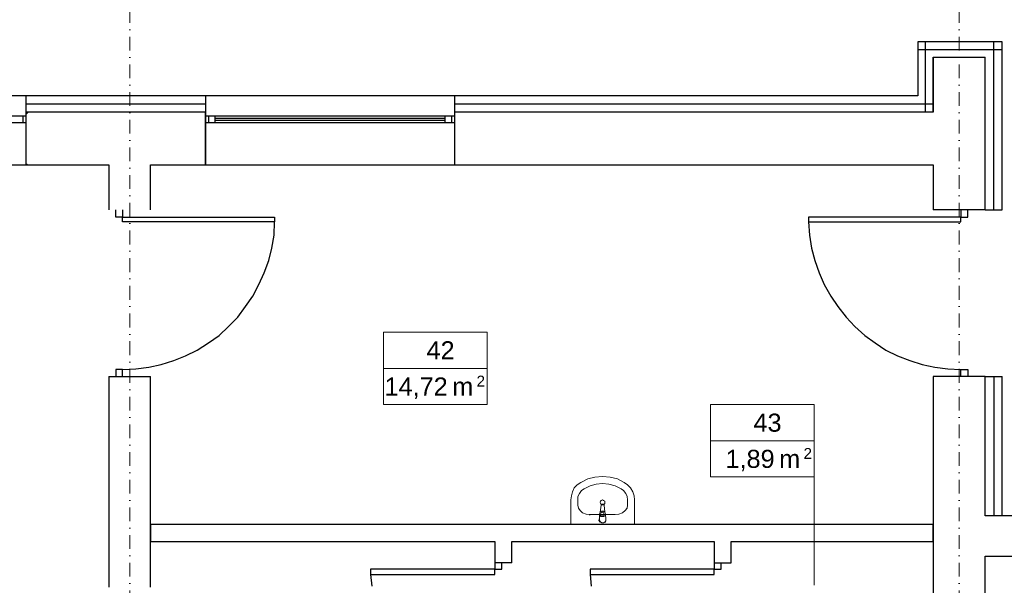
# Model space of a CAD drawing. Header units: millimetres. Extents: x -25785 to 64215, y 1802 to 45092.
# Tile 51 of 53: x 44510 to 51630, y 32489 to 36576. Entities that reach past the tile are written whole.
import ezdxf
from ezdxf.enums import TextEntityAlignment as Align

# ---------------------------------------------------------------- set-up
doc = ezdxf.new("R2010")
doc.units = ezdxf.units.MM
doc.header["$MEASUREMENT"] = 0
doc.linetypes.add('DASHDOTX2', pattern=[2, 1, -0.5, 0, -0.5])
for name, color, linetype, lineweight in [('2D - Rysunki i Obrazki_Nr_pióra__4', 84, 'Continuous', 13), ('GA Opis pomieszczeń', 7, 'Continuous', 15), ('Osie', 6, 'DASHDOTX2', 15)]:
    doc.layers.add(name, color=color, linetype=linetype, lineweight=lineweight)
for name, color, linetype in [('Cienka', 8, 'Continuous'), ('Stolarka', 4, 'Continuous'), ('Ściany', 2, 'Continuous')]:
    doc.layers.add(name, color=color, linetype=linetype)
doc.styles.add('ARIAL', font='arial.ttf')
doc.linetypes.add('BATTING', pattern='A,0.0001,-0.1,[134,ltypeshp.shx,S=0.1,R=0,X=-0.1,Y=0],-0.2,[134,ltypeshp.shx,S=0.1,R=180,X=0.1,Y=0],-0.1', length=0.4001)

# ---------------------------------------------------------------- blocks, each defined once
blk = doc.blocks.new('opis_pom')
for p, q in [((-57.55, 20), (-0.17, 20)), ((-57.55, -20), (-57.55, 20)), ((-57.55, -20), (-0.17, -20))]:
    blk.add_line(p, q)
at = {"ltscale": 10}
for p, q in [((-0.17, -20), (-0.17, 20)), ((-57.55, 0), (-0.17, 0))]:
    blk.add_line(p, q, dxfattribs=at)
at = {"ltscale": 20, "style": 'ARIAL'}
for s, height, p in [('2', 6, (-1.36, -4)), ('m', 10, (-7.86, -5))]:
    blk.add_text(s, height=height, dxfattribs=at).set_placement(p, align=Align.TOP_RIGHT)
at = {"ltscale": 10, "width": 0.7}
blk.add_attdef('NUMER_POM', text='', height=10, dxfattribs=at).set_placement((-80.09, 2), align=Align.BOTTOM_RIGHT)
blk.add_attdef('POWIERZCHNIA', text='', height=10, dxfattribs=at).set_placement((-103.39, -5), align=Align.TOP_LEFT)

msp = doc.modelspace()

# ---------------------------------------------------------------- linework, layer by layer
at = {"layer": '2D - Rysunki i Obrazki_Nr_pióra__4', "linetype": 'Continuous', "flags": 128}
for points in [[(48618.20348, 33257.86524), (48567.13081, 33232.45501)], [(48668.64562, 33270.53883), (48618.20348, 33257.86524)], [(48724.13198, 33274.76336), (48668.64562, 33270.53883)], [(48778.98781, 33270.53883), (48724.13198, 33274.76336)], [(48833.84364, 33257.86524), (48778.98781, 33270.53883)], [(48880.50262, 33232.45501), (48833.84364, 33257.86524)], [(48520.47183, 33194.3712), (48507.86129, 33164.73644)], [(48541.90974, 33215.5569), (48520.47183, 33194.3712)], [(48567.13081, 33232.45501), (48541.90974, 33215.5569)], [(48592.35188, 33185.85908), (48571.5445, 33173.1855)], [(48635.2277, 33207.04478), (48592.35188, 33185.85908)], [(48677.473, 33219.71837), (48635.2277, 33207.04478)], [(48724.13198, 33224.00596), (48677.473, 33219.71837)], [(48770.16043, 33219.71837), (48724.13198, 33224.00596)], [(48816.81942, 33207.04478), (48770.16043, 33219.71837)], [(48859.06471, 33185.85908), (48816.81942, 33207.04478)], [(48876.08893, 33173.1855), (48859.06471, 33185.85908)], [(48905.72369, 33215.5569), (48880.50262, 33232.45501)], [(48927.1616, 33194.3712), (48905.72369, 33215.5569)], [(48944.18582, 33164.73644), (48927.1616, 33194.3712)], [(48499.66445, 33135.10168), (48495.25076, 33105.46692)], [(48507.86129, 33164.73644), (48499.66445, 33135.10168)], [(48558.93396, 33151.9998), (48546.32343, 33130.87715)], [(48546.32343, 33130.87715), (48546.32343, 33105.46692)], [(48571.5445, 33173.1855), (48558.93396, 33151.9998)], [(48893.11316, 33151.9998), (48876.08893, 33173.1855)], [(48901.94053, 33130.87715), (48893.11316, 33151.9998)], [(48905.72369, 33105.46692), (48901.94053, 33130.87715)], [(48952.38267, 33135.10168), (48944.18582, 33164.73644)], [(48956.79636, 33105.46692), (48952.38267, 33135.10168)], [(48495.25076, 32927.65837), (48495.25076, 33105.46692)], [(48546.32343, 33067.3831), (48546.32343, 33105.46692)], [(48546.32343, 33067.3831), (48550.10659, 33046.1974)], [(48550.10659, 33046.1974), (48562.71712, 33029.23623)], [(48710.89092, 33096.95481), (48707.10776, 33088.50575)], [(48707.10776, 33088.50575), (48710.89092, 33080.05669)], [(48707.10776, 33016.56265), (48715.3046, 33067.3831)], [(48715.3046, 33101.24239), (48710.89092, 33096.95481)], [(48710.89092, 33080.05669), (48715.3046, 33071.60763)], [(48724.13198, 33105.46692), (48715.3046, 33101.24239)], [(48724.13198, 33075.83216), (48715.3046, 33075.83216)], [(48715.3046, 33075.83216), (48715.3046, 33067.3831)], [(48715.3046, 33071.60763), (48724.13198, 33071.60763)], [(48732.32883, 33101.24239), (48724.13198, 33105.46692)], [(48732.32883, 33075.83216), (48724.13198, 33075.83216)], [(48724.13198, 33071.60763), (48732.32883, 33071.60763)], [(48740.52568, 33096.95481), (48732.32883, 33101.24239)], [(48732.32883, 33071.60763), (48740.52568, 33080.05669)], [(48736.74251, 33067.3831), (48732.32883, 33075.83216)], [(48736.74251, 33067.3831), (48740.52568, 33016.56265)], [(48740.52568, 33088.50575), (48740.52568, 33096.95481)], [(48740.52568, 33080.05669), (48740.52568, 33088.50575)], [(48888.69947, 33029.23623), (48901.94053, 33046.1974)], [(48901.94053, 33046.1974), (48905.72369, 33067.3831)], [(48905.72369, 33067.3831), (48905.72369, 33105.46692)], [(48956.79636, 32927.65837), (48956.79636, 33105.46692)], [(48562.71712, 33029.23623), (48579.74135, 33012.27506)], [(48579.74135, 33012.27506), (48605.59294, 33003.88906)], [(48605.59294, 33003.88906), (48635.2277, 32999.60147)], [(48635.2277, 32999.60147), (48630.81402, 32995.37695)], [(48816.81942, 32999.60147), (48635.2277, 32999.60147)], [(48702.69407, 32974.2543), (48698.28038, 32957.29313)], [(48707.10776, 33016.56265), (48702.69407, 33003.88906)], [(48707.10776, 33016.56265), (48702.69407, 33003.88906)], [(48702.69407, 33003.88906), (48702.69407, 32965.74219)], [(48719.71829, 33025.0117), (48707.10776, 33016.56265)], [(48719.71829, 33025.0117), (48707.10776, 33016.56265)], [(48715.3046, 33012.27506), (48710.89092, 33003.88906)], [(48710.89092, 33003.88906), (48710.89092, 32986.92789)], [(48710.89092, 32991.15242), (48736.74251, 32991.15242)], [(48710.89092, 32986.92789), (48736.74251, 32986.92789)], [(48724.13198, 33016.56265), (48715.3046, 33012.27506)], [(48732.32883, 33025.0117), (48719.71829, 33025.0117)], [(48732.32883, 33025.0117), (48719.71829, 33025.0117)], [(48732.32883, 33012.27506), (48724.13198, 33016.56265)], [(48740.52568, 33016.56265), (48732.32883, 33025.0117)], [(48740.52568, 33016.56265), (48732.32883, 33025.0117)], [(48736.74251, 33003.88906), (48732.32883, 33012.27506)], [(48736.74251, 32986.92789), (48736.74251, 33003.88906)], [(48744.93936, 33003.88906), (48740.52568, 33016.56265)], [(48744.93936, 33003.88906), (48740.52568, 33016.56265)], [(48744.93936, 33003.88906), (48749.35305, 32965.74219)], [(48749.35305, 32957.29313), (48749.35305, 32974.2543)], [(48816.81942, 32999.60147), (48842.04049, 33003.88906)], [(48842.04049, 33003.88906), (48867.89208, 33012.27506)], [(48867.89208, 33012.27506), (48888.69947, 33029.23623)], [(48956.79636, 32927.65837), (48495.25076, 32927.65837)], [(48698.28038, 32957.29313), (48707.10776, 32944.55649)], [(48702.69407, 32965.74219), (48702.69407, 32961.51766)], [(48702.69407, 32961.51766), (48707.10776, 32948.78102)], [(48707.10776, 32948.78102), (48719.71829, 32940.33196)], [(48707.10776, 32944.55649), (48719.71829, 32940.33196)], [(48719.71829, 32940.33196), (48732.32883, 32940.33196)], [(48719.71829, 32940.33196), (48732.32883, 32940.33196)], [(48732.32883, 32940.33196), (48744.93936, 32948.78102)], [(48732.32883, 32940.33196), (48744.93936, 32944.55649)], [(48744.93936, 32948.78102), (48749.35305, 32961.51766)], [(48744.93936, 32944.55649), (48749.35305, 32957.29313)], [(48749.35305, 32965.74219), (48749.35305, 32961.51766)]]:
    msp.add_lwpolyline(points, dxfattribs=at)
at = {"layer": 'Cienka', "linetype": 'BATTING', "ltscale": 150}
for p, q in [((51060.54895, 35907.90624), (51060.54895, 36415.92166)), ((51553.62089, 35200.95961), (51553.62089, 36415.92166)), ((51005.37786, 36360.87667), (51615.09726, 36360.87667)), ((44553.82787, 35967.17575), (45853.34356, 35967.17575)), ((47652.86698, 35967.17575), (51115.72005, 35967.17575)), ((51553.62089, 33998.67115), (51553.62089, 32991.15242))]:
    msp.add_line(p, q, dxfattribs=at)
at = {"layer": 'Cienka', "linetype": 'Continuous'}
for p, q in [((51492.14453, 35200.95961), (51615.09726, 35200.95961)), ((51492.14453, 33998.67115), (51615.09726, 33998.67115))]:
    msp.add_line(p, q, dxfattribs=at)
at = {"layer": 'Cienka', "linetype": 'Continuous', "flags": 128}
for points in [[(51005.37786, 36415.92166), (51005.37786, 36026.44527)], [(51615.09726, 36415.92166), (51005.37786, 36415.92166)], [(51615.09726, 36305.83169), (51615.09726, 36415.92166)], [(51615.09726, 35200.95961), (51615.09726, 36305.83169)], [(45853.34356, 36026.44527), (44553.82787, 36026.44527)], [(51005.37786, 36026.44527), (47652.86698, 36026.44527)], [(51615.09726, 32991.15242), (51615.09726, 33998.67115)]]:
    msp.add_lwpolyline(points, dxfattribs=at)
at = {"layer": 'GA Opis pomieszczeń'}
msp.add_line((50254.56354, 33271.89991), (50254.56354, 32490.66631), dxfattribs=at)
at = {"layer": 'Osie', "ltscale": 100}
for p, q in [((45305.41579, 41255.70129), (45305.41579, 15638.42236)), ((51304.24755, 41255.70129), (51304.24755, 15638.42236))]:
    msp.add_line(p, q, dxfattribs=at)
at = {"layer": 'Stolarka', "linetype": 'Continuous', "flags": 128}
for points in [[(44553.82787, 36026.44527), (42754.93497, 36026.44527)], [(44553.82787, 36026.44527), (44553.82787, 35526.94196)], [(45853.34356, 36026.44527), (45853.34356, 35526.94196)], [(47652.86698, 36026.44527), (45853.34356, 36026.44527)], [(47652.86698, 36026.44527), (47652.86698, 35526.94196)], [(44553.82787, 35891.00812), (44570.85209, 35907.90624)], [(44553.82787, 35907.90624), (44553.82787, 35526.94196)], [(45853.34356, 35526.94196), (45853.34356, 35907.90624)], [(47652.86698, 35907.90624), (47652.86698, 35526.94196)], [(44553.82787, 35878.27148), (42754.93497, 35878.27148)], [(44553.82787, 35831.7386), (42754.93497, 35831.7386)], [(44533.02049, 35878.27148), (44533.02049, 35831.7386)], [(47652.86698, 35878.27148), (45853.34356, 35878.27148)], [(47652.86698, 35831.7386), (45853.34356, 35831.7386)], [(45874.78147, 35878.27148), (45874.78147, 35831.7386)], [(45921.44045, 35878.27148), (45921.44045, 35831.7386)], [(47584.77009, 35861.37336), (45921.44045, 35861.37336)], [(47584.77009, 35848.63672), (45921.44045, 35848.63672)], [(47584.77009, 35878.27148), (47584.77009, 35831.7386)], [(47631.42907, 35878.27148), (47631.42907, 35831.7386)], [(44562.65525, 35526.94196), (44553.82787, 35535.39102)], [(42754.93497, 35526.94196), (44553.82787, 35526.94196)], [(45853.34356, 35526.94196), (47652.86698, 35526.94196)], [(45205.79256, 35150.13916), (45205.79256, 35200.95961)], [(45252.45154, 35200.95961), (45252.45154, 35150.13916)], [(51314.33598, 35200.95961), (51314.33598, 35150.13916)], [(51365.40865, 35150.13916), (51365.40865, 35200.95961)], [(45252.45154, 35150.13916), (45205.79256, 35150.13916)], [(45252.45154, 35150.13916), (46353.35129, 35150.13916)], [(45252.45154, 35116.27987), (45252.45154, 35150.13916)], [(46353.35129, 35116.27987), (45252.45154, 35116.27987)], [(46348.93761, 35018.92653), (46353.35129, 35116.27987)], [(46353.35129, 35150.13916), (46353.35129, 35116.27987)], [(51314.33598, 35150.13916), (50214.06675, 35150.13916)], [(50214.06675, 35150.13916), (50214.06675, 35116.27987)], [(50214.06675, 35116.27987), (51314.33598, 35116.27987)], [(50214.06675, 35116.27987), (50222.2636, 35018.92653)], [(51314.33598, 35150.13916), (51365.40865, 35150.13916)], [(51314.33598, 35116.27987), (51314.33598, 35150.13916)], [(46331.91338, 34925.79773), (46348.93761, 35018.92653)], [(50222.2636, 35018.92653), (50234.87414, 34925.79773)], [(46311.106, 34836.89345), (46331.91338, 34925.79773)], [(50234.87414, 34925.79773), (50260.72574, 34836.89345)], [(46277.05755, 34747.98918), (46311.106, 34836.89345)], [(50260.72574, 34836.89345), (50290.36049, 34747.98918)], [(46238.59542, 34663.30943), (46277.05755, 34747.98918)], [(50290.36049, 34747.98918), (50328.1921, 34663.30943)], [(46196.35013, 34578.62968), (46238.59542, 34663.30943)], [(50328.1921, 34663.30943), (50374.85108, 34578.62968)], [(46141.4943, 34502.46205), (46196.35013, 34578.62968)], [(50374.85108, 34578.62968), (50425.92375, 34502.46205)], [(46086.63847, 34426.23136), (46141.4943, 34502.46205)], [(50425.92375, 34502.46205), (50485.19327, 34426.23136)], [(46018.54158, 34358.51279), (46086.63847, 34426.23136)], [(50485.19327, 34426.23136), (50548.24595, 34358.51279)], [(45951.07521, 34295.01874), (46018.54158, 34358.51279)], [(50548.24595, 34358.51279), (50620.126, 34295.01874)], [(45874.78147, 34239.97375), (45951.07521, 34295.01874)], [(50620.126, 34295.01874), (50696.41974, 34239.97375)], [(45709.58345, 34146.84495), (45794.07404, 34189.15329)], [(45794.07404, 34189.15329), (45874.78147, 34239.97375)], [(50696.41974, 34239.97375), (50772.71348, 34189.15329)], [(50772.71348, 34189.15329), (50857.20407, 34146.84495)], [(45531.7749, 34083.3509), (45625.09287, 34112.98566)], [(45625.09287, 34112.98566), (45709.58345, 34146.84495)], [(50857.20407, 34146.84495), (50946.10834, 34112.98566)], [(50946.10834, 34112.98566), (51035.01262, 34083.3509)], [(45252.45154, 34049.49161), (45205.79256, 34049.49161)], [(45205.79256, 34049.49161), (45205.79256, 33998.67115)], [(45252.45154, 34049.49161), (45349.55266, 34053.71614)], [(45252.45154, 33998.67115), (45252.45154, 34049.49161)], [(45349.55266, 34053.71614), (45442.87063, 34066.38973)], [(45442.87063, 34066.38973), (45531.7749, 34083.3509)], [(51035.01262, 34083.3509), (51128.33058, 34066.38973)], [(51128.33058, 34066.38973), (51221.64855, 34053.71614)], [(51221.64855, 34053.71614), (51314.33598, 34049.49161)], [(51314.33598, 33998.67115), (51314.33598, 34049.49161)], [(51314.33598, 34049.49161), (51365.40865, 34049.49161)], [(51365.40865, 34049.49161), (51365.40865, 33998.67115)], [(47944.80088, 32652.49648), (47944.80088, 32605.90055)], [(47995.87355, 32605.90055), (47995.87355, 32652.49648)], [(49532.46731, 32652.49648), (49532.46731, 32605.90055)], [(49582.90945, 32605.90055), (49582.90945, 32652.49648)], [(47944.80088, 32605.90055), (47047.56128, 32605.90055)], [(47047.56128, 32605.90055), (47047.56128, 32567.81674)], [(47047.56128, 32567.81674), (47944.80088, 32567.81674)], [(47047.56128, 32567.81674), (47055.75812, 32483.13699)], [(47944.80088, 32605.90055), (47995.87355, 32605.90055)], [(47944.80088, 32567.81674), (47944.80088, 32605.90055)], [(49532.46731, 32605.90055), (48635.2277, 32605.90055)], [(48635.2277, 32605.90055), (48635.2277, 32567.81674)], [(48635.2277, 32567.81674), (49532.46731, 32567.81674)], [(48635.2277, 32567.81674), (48643.42455, 32483.13699)], [(49532.46731, 32605.90055), (49582.90945, 32605.90055)], [(49532.46731, 32567.81674), (49532.46731, 32605.90055)]]:
    msp.add_lwpolyline(points, dxfattribs=at)
at = {"layer": 'Ściany', "linetype": 'Continuous', "flags": 128}
for points in [[(51115.72005, 36305.83169), (51115.72005, 35907.90624)], [(51115.72005, 36026.44527), (51115.72005, 36305.83169)], [(51115.72005, 36305.83169), (51492.14453, 36305.83169)], [(51492.14453, 35907.90624), (51492.14453, 36305.83169)], [(51115.72005, 35907.90624), (51115.72005, 36026.44527)], [(45853.34356, 35907.90624), (44553.82787, 35907.90624)], [(51115.72005, 35907.90624), (47652.86698, 35907.90624)], [(51492.14453, 35526.94196), (51492.14453, 35907.90624)], [(44553.82787, 35526.94196), (45155.35042, 35526.94196)], [(45155.35042, 35526.94196), (45155.35042, 35200.95961)], [(45455.48116, 35200.95961), (45455.48116, 35526.94196)], [(45455.48116, 35526.94196), (45853.34356, 35526.94196)], [(47652.86698, 35526.94196), (51115.72005, 35526.94196)], [(51115.72005, 35526.94196), (51115.72005, 35200.95961)], [(51492.14453, 35200.95961), (51492.14453, 35526.94196)], [(51492.14453, 35200.95961), (51115.72005, 35200.95961)], [(45155.35042, 33998.67115), (45455.48116, 33998.67115)], [(45155.35042, 33998.67115), (45155.35042, 32474.68793)], [(45455.48116, 32474.68793), (45455.48116, 33998.67115)], [(51492.14453, 33998.67115), (51115.72005, 33998.67115)], [(51115.72005, 33998.67115), (51115.72005, 32991.15242)], [(51492.14453, 32991.15242), (51492.14453, 33998.67115)], [(51115.72005, 32991.15242), (51115.72005, 31175.04614)], [(58354.79798, 32991.15242), (51492.14453, 32991.15242)], [(51115.72005, 32927.65837), (45455.48116, 32927.65837)], [(45455.48116, 32927.65837), (45455.48116, 32804.89481)], [(51115.72005, 32804.89481), (51115.72005, 32927.65837)], [(45455.48116, 32804.89481), (47944.80088, 32804.89481)], [(47944.80088, 32804.89481), (47944.80088, 32652.49648)], [(48067.7536, 32804.89481), (49532.46731, 32804.89481)], [(48067.7536, 32652.49648), (48067.7536, 32804.89481)], [(49532.46731, 32804.89481), (49532.46731, 32652.49648)], [(49655.42003, 32804.89481), (51115.72005, 32804.89481)], [(49655.42003, 32652.49648), (49655.42003, 32804.89481)], [(51492.14453, 32699.09241), (53249.42266, 32699.09241)], [(51492.14453, 31175.04614), (51492.14453, 32699.09241)], [(48067.7536, 32652.49648), (47944.80088, 32652.49648)], [(49532.46731, 32652.49648), (49655.42003, 32652.49648)]]:
    msp.add_lwpolyline(points, dxfattribs=at)

# ---------------------------------------------------------------- block references
at = {"layer": 'GA Opis pomieszczeń'}
ref = msp.add_blockref('opis_pom', (47892.54948, 34056.22497), dxfattribs=dict(at, xscale=13.07591999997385, yscale=13.07592000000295, zscale=13.07592000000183))
ref.add_attrib('NUMER_POM', '42', dxfattribs={"layer": '0', "ltscale": 10, "height": 130.7592, "style": 'ARIAL'}).set_placement((47654.88907, 34082.37681), align=Align.BOTTOM_RIGHT)
ref.add_attrib('POWIERZCHNIA', '14,72', dxfattribs={"layer": '0', "ltscale": 10, "height": 130.7592, "style": 'ARIAL'}).set_placement((47604.87924, 33990.84537), align=Align.TOP_RIGHT)
ref = msp.add_blockref('opis_pom', (50256.76046, 33533.41831), dxfattribs=dict(at, xscale=13.07591999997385, yscale=13.07592000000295, zscale=13.07592000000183))
ref.add_attrib('NUMER_POM', '43', dxfattribs={"layer": '0', "ltscale": 10, "height": 130.7592, "style": 'ARIAL'}).set_placement((50019.10005, 33559.57015), align=Align.BOTTOM_RIGHT)
ref.add_attrib('POWIERZCHNIA', '1,89', dxfattribs={"layer": '0', "ltscale": 10, "height": 130.7592, "style": 'ARIAL'}).set_placement((49969.09022, 33468.03871), align=Align.TOP_RIGHT)

doc.saveas('drawing.dxf')
